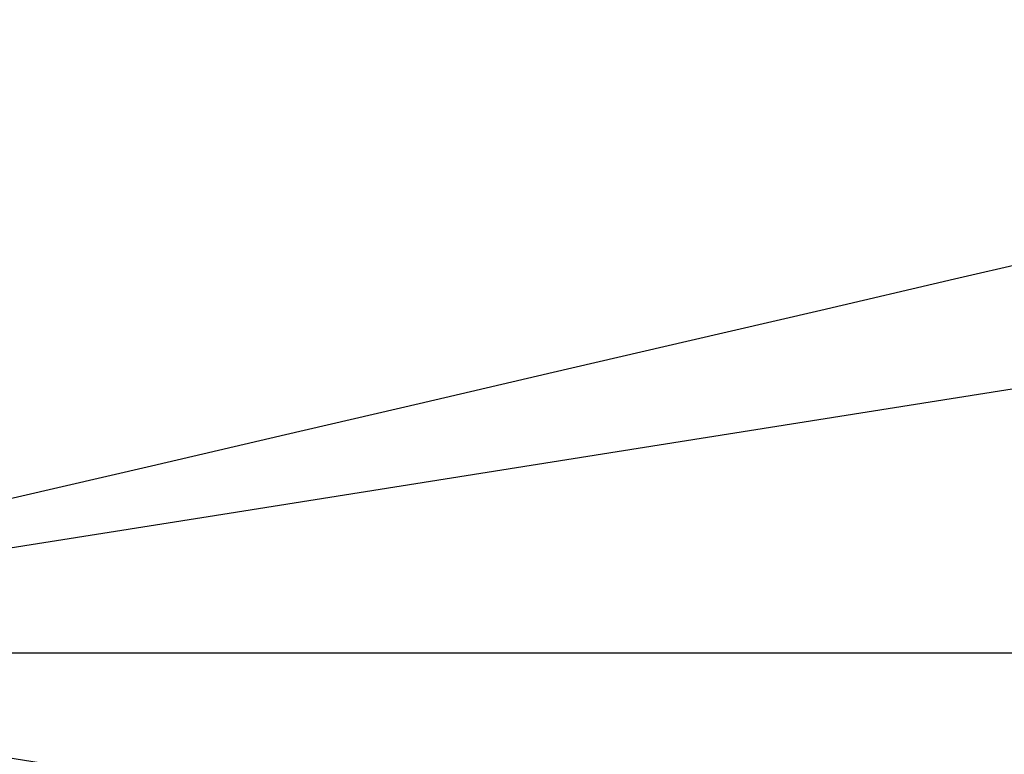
# Model space of a CAD drawing. Header units: millimetres. Extents: x -825 to -161, y -739 to 200.
# Tile 153 of 256: x -503.1462 to -503.1124, y -43.0246 to -42.9995. Entities that reach past the tile are written whole.
import ezdxf

# ---------------------------------------------------------------- set-up
doc = ezdxf.new("R2010")
doc.units = ezdxf.units.MM
doc.header["$MEASUREMENT"] = 0
doc.layers.add('Default', color=7, linetype='Continuous', true_color=0x000000)

# ---------------------------------------------------------------- blocks, each defined once
blk = doc.blocks.new('M3X10MM')
at = {"layer": 'Default', "extrusion": (-7.98303e-16, 1, -8.38761e-48)}
blk.add_arc((0, 0), 3.5, 0, 180, dxfattribs=at)
at = {"layer": 'Default', "extrusion": (-7.98303e-16, 1, 1.53695e-47)}
blk.add_arc((0, 0), 3.5, 180, 0, dxfattribs=at)
at = {"layer": 'Default', "extrusion": (4.49733e-17, 1, 0)}
blk.add_arc((0, 0, -1.031371), 2.468629, 0, 180, dxfattribs=at)
at = {"layer": 'Default', "extrusion": (-4.49733e-17, 1, 0)}
blk.add_arc((0, 0, -1.031371), 2.468629, 180, 0, dxfattribs=at)
at = {"layer": 'Default', "extrusion": (1.11022e-16, 1, 2.44249e-15)}
blk.add_arc((0, 0, -2.162742), 2, 180, 0, dxfattribs=at)
at = {"layer": 'Default', "extrusion": (-1.11022e-16, 1, -2.44249e-15)}
blk.add_arc((0, 0, -2.162742), 2, 0, 180, dxfattribs=at)
at = {"layer": 'Default', "extrusion": (0, 1, 0)}
for centre, start, end in [((0, 0, -5.081371), 180, 0), ((0, 0, -5.081371), 0, 180), ((0, 0, -8), 180, 360), ((0, 0, -8), 360, 180)]:
    blk.add_arc(centre, 2, start, end, dxfattribs=at)
at = {"layer": 'Default'}
for points in [[(0, -3.0734), (-0.93768, -2.155876, -0.148838), (-1.746286, -1.136045, -0.277188), (-2.4003, 0, -0.381)], [(-2.4003, 0, 0.381), (-1.746294, -1.136032, 0.277189), (-0.937673, -2.155883, 0.148837), (0, -3.0734)], [(0, -3.0734), (-0.332055, -2.146277, -0.332055), (-0.613426, -1.128974, -0.613426), (-0.841204, 0, -0.841204)], [(0, -3.0734), (-0.148838, -2.155876, 0.93768), (-0.277188, -1.136044, 1.746286), (-0.381, 0, 2.4003)], [(-0.381, 0, -2.4003), (-0.277189, -1.136032, -1.746293), (-0.148837, -2.155883, -0.937673), (0, -3.0734)], [(-0.841204, 0, 0.841204), (-0.613426, -1.128975, 0.613426), (-0.332055, -2.146277, 0.332055), (0, -3.0734)]]:
    blk.add_open_spline(points, degree=3, dxfattribs=at)
for points, knots in [([(-2.4003, 0), (-2.049692, -0.609018), (-1.322943, -1.670302), (-0.433024, -2.649684), (0, -3.0734)], [0.010016, 0.010016, 0.010016, 0.010016, 0.549743, 0.9905091, 0.9905091, 0.9905091, 0.9905091]), ([(-0.381, 0, -1.6383), (-0.323487, -0.629387, -1.390993), (-0.26198, -1.186274, -1.126558), (-0.13412, -2.199758, -0.576772), (-0.067854, -2.655106, -0.291774), (0, -3.0734)], [-1, -1, -1, -1, -0.499981, -0.499981, 0, 0, 0, 0]), ([(-1.6383, 0, 0.381), (-1.390993, -0.629386, 0.323487), (-1.126558, -1.186274, 0.26198), (-0.576772, -2.199758, 0.13412), (-0.291774, -2.655106, 0.067854), (0, -3.0734)], [-1, -1, -1, -1, -0.499981, -0.499981, 0, 0, 0, 0]), ([(-1.6383, 0, -0.381), (-1.390988, -0.629397, -0.323486), (-1.126548, -1.186296, -0.261977), (-0.576762, -2.199774, -0.134118), (-0.291769, -2.655114, -0.067853), (0, -3.0734)], [-1, -1, -1, -1, -0.499973, -0.499973, 0, 0, 0, 0]), ([(0, -3.0734), (-0.067853, -2.655114, 0.291769), (-0.134118, -2.199774, 0.576762), (-0.261977, -1.186296, 1.126548), (-0.323486, -0.629397, 1.390988), (-0.381, 0, 1.6383)], [0, 0, 0, 0, 0.499973, 0.499973, 1, 1, 1, 1])]:
    blk.add_open_spline(points, degree=3, knots=knots, dxfattribs=at)
blk = doc.blocks.new('M_COVER_ASM')
at = {"layer": 'Default', "rotation": 180}
blk.add_blockref('M3X10MM', (133.550939, 12.220803, 32.04294), dxfattribs=at)

msp = doc.modelspace()

# ---------------------------------------------------------------- block references
at = {"layer": 'Default', "extrusion": (0, -1, 0), "xscale": 1.342608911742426, "yscale": 1.342608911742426, "zscale": 1.342608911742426, "rotation": 359.9998767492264}
msp.add_blockref('M_COVER_ASM', (-682.475903, 20.483796), dxfattribs=at)

doc.saveas('drawing.dxf')
